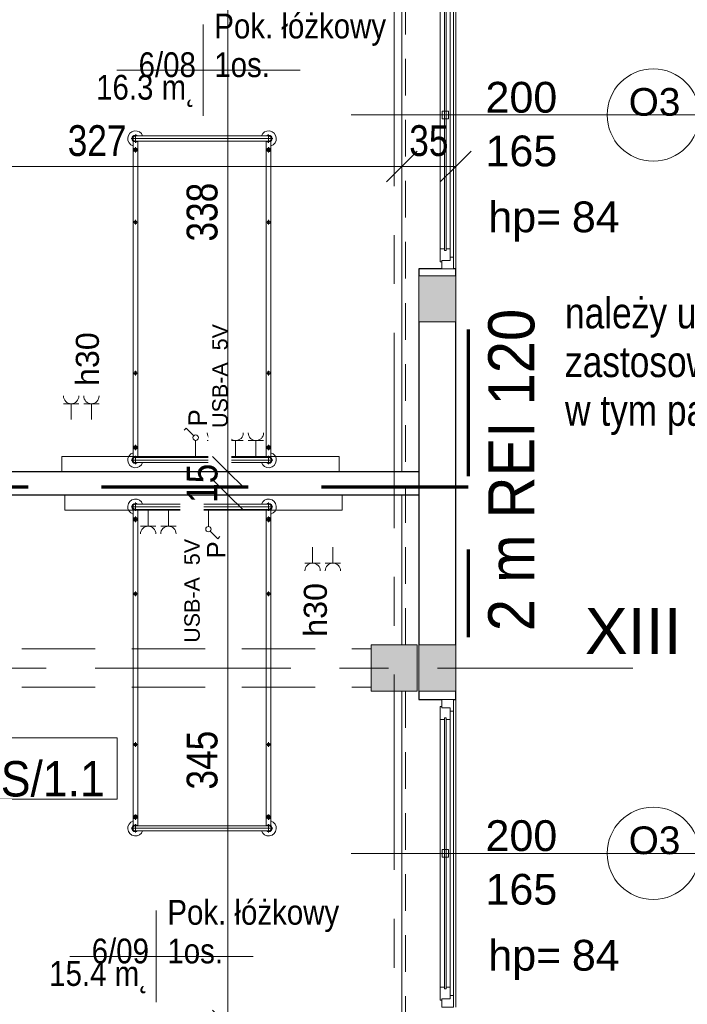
# Model space of a CAD drawing. Header units: centimetres. Extents: x -1631 to 1829, y -257 to 3158.
# Tile 80 of 129: x 944 to 1378, y 670 to 1310. Entities that reach past the tile are written whole.
import ezdxf

# ---------------------------------------------------------------- set-up
doc = ezdxf.new("R2010")
doc.units = ezdxf.units.CM
for name, pattern in [('Długa kreska', [142.875, 95.25, -47.625]), ('Oś', [222.25, 127, -31.75, 31.75, -31.75]), ('Ponad', [39.688, 23.813, -15.875]), ('Ukryte', [71.438, 47.625, -23.813])]:
    doc.linetypes.add(name, pattern=pattern)
for name, color, linetype, lineweight in [('A-ANNO-DIMS', 211, 'Continuous', 13), ('A-ANNO-DIMS-100', 211, 'Continuous', 13), ('A-ANNO-NOTE', 131, 'Continuous', 9), ('A-AREA-IDEN', 2, 'Continuous', 13), ('A-DETL', 90, 'Continuous', 9), ('A-DETL-HDLN', 90, 'Ukryte', 9), ('A-FLOR-OVHD', 1, 'Ponad', 9), ('A-GLAZ', 151, 'Continuous', 13), ('A-GLAZ-IDEN', 152, 'Continuous', 13), ('A-WALL', 113, 'Continuous', 13), ('A-WALL-IDEN', 211, 'Continuous', 13), ('G-ANNO-TEXT', 231, 'Continuous', 13), ('I-FURN', 30, 'Continuous', 9), ('Q-SPCQ', 91, 'Continuous', 9), ('S-COLS', 52, 'Continuous', 13), ('S-GRID', 1, 'Continuous', 13), ('S-GRID-IDEN', 1, 'Continuous', 13)]:
    doc.layers.add(name, color=color, linetype=linetype, lineweight=lineweight)
doc.layers.add('A-WALL-PATT', color=111, linetype='Continuous', lineweight=13, plot=False)
doc.styles.add('Arial Narrow_3', font='ARIALN.TTF', dxfattribs={"height": 20})
doc.styles.add('Arial Narrow_5', font='ARIALN.TTF', dxfattribs={"height": 20})
doc.styles.add('Arial_10', font='arial.ttf', dxfattribs={"height": 20})
doc.styles.add('Arial_11', font='arial.ttf', dxfattribs={"width": 0.85, "height": 23})
doc.styles.add('Arial_12', font='arial.ttf', dxfattribs={"width": 0.9, "height": 23})
doc.styles.add('Arial_13', font='arial.ttf', dxfattribs={"height": 0.2})
doc.styles.add('Arial_4', font='arial.ttf', dxfattribs={"height": 10})
doc.styles.add('Arial_5', font='arial.ttf', dxfattribs={"height": 12})
doc.styles.add('Arial_6', font='arial.ttf', dxfattribs={"height": 15})
doc.styles.add('Arial_7', font='arial.ttf', dxfattribs={"height": 30})
doc.styles.add('Arial_8', font='arial.ttf', dxfattribs={"height": 18})
doc.styles.add('Arial_9', font='arial.ttf', dxfattribs={"width": 0.9, "height": 30})
doc.dimstyles.new('Diagonal_1_100__0__wewnętrzne', dxfattribs={"dimscale": 30.48, "dimtxt": 20.468619, "dimasz": 0.656168, "dimexe": 0.164042, "dimexo": 0.0625, "dimgap": 0.032808, "dimtad": 1, "dimdec": 0, "dimdsep": 46, "dimtxsty": 'Arial Narrow_5', "dimblk1": 'OBLIQUE', "dimblk2": 'OBLIQUE', "dimsah": 1, "dimcen": 0.09, "dimazin": 0, "dimtfac": 1, "dimtdec": 4, "dimtix": 1, "dimtmove": 0, "dimatfit": 3, "dimfxl": 0.164042, "dimfxlon": 1, "dimtvp": 1, "dimtolj": 1, "dimtzin": 0, "dimarcsym": 2})
doc.dimstyles.new('Diagonal_1_100__0__wewnętrzne_2', dxfattribs={"dimscale": 30.48, "dimtxt": 20.468619, "dimasz": 0.656168, "dimexe": 0.164042, "dimexo": 0.0625, "dimgap": 0.032808, "dimtad": 1, "dimdec": 0, "dimdsep": 46, "dimtxsty": 'Arial Narrow_5', "dimblk1": 'OBLIQUE', "dimblk2": 'OBLIQUE', "dimsah": 1, "dimcen": 0.09, "dimazin": 0, "dimtfac": 1, "dimtdec": 4, "dimtix": 1, "dimtmove": 2, "dimatfit": 3, "dimfxl": 0.164042, "dimfxlon": 1, "dimtvp": 1, "dimtolj": 1, "dimtzin": 0, "dimarcsym": 2})

# ---------------------------------------------------------------- blocks, each defined once
blk = doc.blocks.new('M_Concrete-Square-Column - 300 x 300mm-1795931-6_piętro IV __13_80 m_ - stan projektowany')
at = {"layer": 'S-COLS', "lineweight": 9}
blk.add_hatch(color=254, dxfattribs=at).paths.add_polyline_path([(15, -15), (15, 15), (-15, 15), (-15, -15)], flags=0)
for p, q in [((15, 15), (-15, 15)), ((-15, 15), (-15, -15)), ((15, -15), (15, 15)), ((-15, -15), (15, -15))]:
    blk.add_line(p, q, dxfattribs=at)
blk = doc.blocks.new('łóżko 195x90 typ FAMED _102039_ - łóżko 195x90 typ FAMED _102039_-832813-6_piętro IV __13_80 m_ - stan projektowany')
at = {"layer": 'I-FURN'}
for p, q in [((-45.98, 104.75), (45.97, 104.75)), ((-44.75, 103.1), (-44.75, -102.61)), ((-43.25, 102.02), (-43.25, 107.47)), ((-43.25, 106.45), (43.25, 106.45)), ((-43.25, 103.05), (43.25, 103.05)), ((-41.75, -102.55), (-41.75, 103.1)), ((41.75, -102.61), (41.75, 103.05)), ((43.25, 102.02), (43.25, 107.47)), ((44.75, 103.1), (44.75, -102.61)), ((-45, 96.6), (-41.5, 96.6)), ((-43.25, 94.85), (-43.25, 98.35)), ((45, 96.6), (41.5, 96.6)), ((43.25, 94.85), (43.25, 98.35)), ((-44.75, 48.19), (-41.75, 48.19)), ((-43.25, 49.69), (-43.25, 46.69)), ((44.75, 48.19), (41.75, 48.19)), ((43.25, 49.69), (43.25, 46.69)), ((-44.75, -49.81), (-41.75, -49.81)), ((-43.25, -48.31), (-43.25, -51.31)), ((44.75, -49.81), (41.75, -49.81)), ((43.25, -48.31), (43.25, -51.31)), ((-43.25, -95.18), (-43.25, -98.68)), ((43.25, -95.18), (43.25, -98.68)), ((-45, -96.93), (-41.5, -96.93)), ((-43.25, -101.53), (-43.25, -106.98)), ((45, -96.93), (41.5, -96.93)), ((43.25, -101.53), (43.25, -106.98)), ((45.97, -104.25), (-45.98, -104.25)), ((-43.25, -102.55), (43.25, -102.55)), ((-43.25, -105.95), (43.25, -105.95))]:
    blk.add_line(p, q, dxfattribs=at)
for centre, radius in [((-43.25, 96.6), 1.25), ((-43.25, 96.6), 0.8), ((43.25, 96.6), 1.25), ((43.25, 96.6), 0.8), ((-43.25, 48.19), 1), ((43.25, 48.19), 1), ((-43.25, -49.81), 1), ((43.25, -49.81), 1), ((-43.25, -96.93), 1.25), ((43.25, -96.93), 1.25), ((-43.25, -96.93), 0.8), ((43.25, -96.93), 0.8)]:
    blk.add_circle(centre, radius, dxfattribs=at)
for centre, radius, start, end in [((-43.25, 104.75), 5, 19.87687, 252.5424), ((43.25, 104.75), 5, 287.4576, 160.12313), ((-43.25, 104.75), 2.23, 49.8221, 312.38874), ((-43.25, 104.75), 1.93, 62.02067, 297.97933), ((-43.25, 104.75), 1.7, 90, 270), ((43.25, 104.75), 2.23, 229.8221, 130.1779), ((43.25, 104.75), 1.93, 242.02067, 117.97933), ((43.25, 104.75), 1.7, 270, 90), ((-43.25, -104.25), 5, 107.4576, 340.12313), ((-43.25, -104.25), 2.23, 49.8221, 310.1779), ((-43.25, -104.25), 1.93, 62.02067, 297.97933), ((43.25, -104.25), 5, 199.87687, 72.5424), ((43.25, -104.25), 2.23, 229.8221, 130.1779), ((43.25, -104.25), 1.93, 242.02067, 117.97933), ((-43.25, -104.25), 1.7, 90, 270), ((43.25, -104.25), 1.7, 270, 90)]:
    blk.add_arc(centre, radius, start, end, dxfattribs=at)
blk = doc.blocks.new('łóżko 195x90 typ FAMED _102039_ - łóżko 195x90 typ FAMED _102039_-1233017-6_piętro IV __13_80 m_ - stan projektowany')
at = {"layer": 'I-FURN'}
for p, q in [((45.97, 104.25), (-45.98, 104.25)), ((-44.75, -103.1), (-44.75, 102.61)), ((-43.25, 101.53), (-43.25, 106.98)), ((-43.25, 105.95), (43.25, 105.95)), ((-43.25, 102.55), (43.25, 102.55)), ((-41.75, 102.55), (-41.75, -103.1)), ((41.75, 102.61), (41.75, -103.05)), ((43.25, 101.53), (43.25, 106.98)), ((44.75, -103.1), (44.75, 102.61)), ((-45, 96.93), (-41.5, 96.93)), ((-43.25, 95.18), (-43.25, 98.68)), ((45, 96.93), (41.5, 96.93)), ((43.25, 95.18), (43.25, 98.68)), ((-43.25, 48.31), (-43.25, 51.31)), ((43.25, 48.31), (43.25, 51.31)), ((-44.75, 49.81), (-41.75, 49.81)), ((44.75, 49.81), (41.75, 49.81)), ((-44.75, -48.19), (-41.75, -48.19)), ((-43.25, -49.69), (-43.25, -46.69)), ((44.75, -48.19), (41.75, -48.19)), ((43.25, -49.69), (43.25, -46.69)), ((-43.25, -94.85), (-43.25, -98.35)), ((43.25, -94.85), (43.25, -98.35)), ((-45, -96.6), (-41.5, -96.6)), ((-43.25, -102.02), (-43.25, -107.47)), ((45, -96.6), (41.5, -96.6)), ((43.25, -102.02), (43.25, -107.47)), ((-45.98, -104.75), (45.97, -104.75)), ((-43.25, -103.05), (43.25, -103.05)), ((-43.25, -106.45), (43.25, -106.45))]:
    blk.add_line(p, q, dxfattribs=at)
for centre, radius in [((-43.25, 96.93), 1.25), ((-43.25, 96.93), 0.8), ((43.25, 96.93), 1.25), ((43.25, 96.93), 0.8), ((-43.25, 49.81), 1), ((43.25, 49.81), 1), ((-43.25, -48.19), 1), ((43.25, -48.19), 1), ((-43.25, -96.6), 1.25), ((-43.25, -96.6), 0.8), ((43.25, -96.6), 1.25), ((43.25, -96.6), 0.8)]:
    blk.add_circle(centre, radius, dxfattribs=at)
for centre, radius, start, end in [((-43.25, 104.25), 5, 19.87687, 252.5424), ((43.25, 104.25), 5, 287.4576, 160.12313), ((-43.25, 104.25), 2.23, 49.8221, 310.1779), ((-43.25, 104.25), 1.93, 62.02067, 297.97933), ((-43.25, 104.25), 1.7, 90, 270), ((43.25, 104.25), 2.23, 229.8221, 130.1779), ((43.25, 104.25), 1.93, 242.02067, 117.97933), ((43.25, 104.25), 1.7, 270, 90), ((-43.25, -104.75), 5, 107.4576, 340.12313), ((43.25, -104.75), 5, 199.87687, 72.5424), ((-43.25, -104.75), 2.23, 47.61126, 310.1779), ((-43.25, -104.75), 1.93, 62.02067, 297.97933), ((-43.25, -104.75), 1.7, 90, 270), ((43.25, -104.75), 2.23, 229.8221, 130.1779), ((43.25, -104.75), 1.93, 242.02067, 117.97933), ((43.25, -104.75), 1.7, 270, 90)]:
    blk.add_arc(centre, radius, start, end, dxfattribs=at)
blk = doc.blocks.new('Panel Gazowo Oswietleniowy 1 - Type 1-2428027-6_piętro IV __13_80 m_ - stan projektowany')
at = {"layer": 'Q-SPCQ'}
for p, q in [((-76.5, 51.83), (-66.5, 51.83)), ((-71.5, 51.83), (-71.5, 41.5)), ((-63.33, 51.83), (-53.33, 51.83)), ((-58.33, 51.83), (-58.33, 41.5)), ((3.18, 35.93), (1.87, 34.62)), ((8.12, 30.98), (3.18, 35.93)), ((9.36, 17.5), (9.36, 28)), ((16.87, 27.83), (26.87, 27.83)), ((21.87, 27.83), (21.87, 17.5)), ((30.33, 27.83), (40.33, 27.83)), ((35.33, 27.83), (35.33, 17.5)), ((43.5, 27.83), (53.5, 27.83)), ((48.5, 27.83), (48.5, 17.5)), ((-77.5, 7.5), (-77.5, 17.5)), ((-77.5, 17.5), (102.5, 17.5)), ((102.5, 17.5), (102.5, 7.5))]:
    blk.add_line(p, q, dxfattribs=at)
blk.add_circle((9.36, 29.75), 1.75, dxfattribs=at)
for centre, end in [((-71.5, 56.83), 0), ((-58.33, 56.83), 0), ((21.87, 32.83), 360), ((35.33, 32.83), 360), ((48.5, 32.83), 360)]:
    blk.add_arc(centre, 5, 180, end, dxfattribs=at)
blk = doc.blocks.new('Okno - automatyczna etykieta - 200x165 _projektowane_-2617392-6_piętro IV __13_80 m_ - stan projektowany')
at = {"layer": 'A-GLAZ'}
for p, q in [((-92.5, 10.5), (-100, 10.5)), ((-100, 10.5), (-100, 3)), ((-100, 10.5), (100, 10.5)), ((-87, 8.5), (-94.5, 8.5)), ((-94.5, 8.5), (-94.5, 3)), ((-94.5, 3), (-94.5, 8.5)), ((-94.5, 8.5), (-92.5, 8.5)), ((-92.5, 8.5), (-92.5, 10.5)), ((92.5, 10.5), (-92.5, 10.5)), ((-87, 5.75), (-87, 8.5)), ((87, 8.5), (-87, 8.5)), ((2.5, 7.25), (-2.5, 7.25)), ((-2.5, 7.25), (-2.5, 3.25)), ((2.5, 3.25), (2.5, 7.25)), ((94.5, 8.5), (87, 8.5)), ((87, 8.5), (87, 5.75)), ((100, 10.5), (92.5, 10.5)), ((92.5, 10.5), (92.5, 8.5)), ((92.5, 8.5), (94.5, 8.5)), ((94.5, 3), (94.5, 8.5)), ((94.5, 8.5), (94.5, 3)), ((100, 3), (100, 10.5)), ((-100, 3), (-94.5, 3)), ((-94.5, 3), (-95.5, 3)), ((-95.5, 3), (-95.5, 2)), ((-95.5, 2), (-87, 2)), ((88, 5.75), (-88, 5.75)), ((-88, 5.75), (-88, 4.75)), ((-88, 4.75), (-88, 5.75)), ((-88, 5.75), (-87, 5.75)), ((-88, 4.75), (88, 4.75)), ((-87, 4.75), (-88, 4.75)), ((-87, 2), (-87, 4.75)), ((87, 2), (-87, 2)), ((-2.5, 3.25), (2.5, 3.25)), ((87, 5.75), (88, 5.75)), ((87, 4.75), (87, 2)), ((88, 4.75), (87, 4.75)), ((87, 2), (95.5, 2)), ((88, 4.75), (88, 5.75)), ((88, 5.75), (88, 4.75)), ((95.5, 3), (94.5, 3)), ((94.5, 3), (100, 3)), ((95.5, 2), (95.5, 3))]:
    blk.add_line(p, q, dxfattribs=at)
blk = doc.blocks.new('DIMBLOCK104-6_piętro IV __13_80 m_ - stan projektowany')
at = {"layer": 'A-ANNO-DIMS-100', "transparency": 16777216}
for p, q in [((1192.38, 1214.34), (1202.38, 1224.34)), ((1227.38, 1214.34), (1237.38, 1224.34)), ((1192.38, 1209.34), (1192.38, 1219.34)), ((1227.38, 1209.34), (1227.38, 1219.34)), ((1192.38, 1214.34), (1182.38, 1204.34)), ((1227.38, 1214.34), (1192.38, 1214.34)), ((1192.38, 1214.34), (1192.38, 1209.34)), ((1227.38, 1214.34), (1217.38, 1204.34)), ((1227.38, 1214.34), (1227.38, 1209.34))]:
    blk.add_line(p, q, dxfattribs=at)
at = {"layer": 'A-ANNO-DIMS-100', "color": 0, "transparency": 16777216, "insert": (1197.21, 1241.19), "char_height": 20, "width": 30.4105, "attachment_point": 1, "line_spacing_factor": 0.974696, "style": 'Arial Narrow_5'}
blk.add_mtext('35', dxfattribs=at)
blk = doc.blocks.new('_Oblique')
at = {"color": 0, "linetype": 'ByBlock', "lineweight": -2}
blk.add_line((-0.5, -0.5), (0.5, 0.5), dxfattribs=at)
blk = doc.blocks.new('DIMBLOCK105-6_piętro IV __13_80 m_ - stan projektowany')
at = {"layer": 'A-ANNO-DIMS-100', "transparency": 16777216}
for p, q in [((865.38, 1214.34), (875.38, 1224.34)), ((1192.38, 1214.34), (1202.38, 1224.34)), ((865.38, 1209.34), (865.38, 1219.34)), ((1192.38, 1209.34), (1192.38, 1219.34)), ((865.38, 1214.34), (855.38, 1204.34)), ((1192.38, 1214.34), (865.38, 1214.34)), ((865.38, 1214.34), (865.38, 1209.34)), ((1192.38, 1214.34), (1182.38, 1204.34)), ((1192.38, 1214.34), (1192.38, 1209.34))]:
    blk.add_line(p, q, dxfattribs=at)
at = {"layer": 'A-ANNO-DIMS-100', "color": 0, "transparency": 16777216, "insert": (975.42, 1241.19), "char_height": 20, "width": 45.6158, "attachment_point": 1, "line_spacing_factor": 0.974696, "style": 'Arial Narrow_5'}
blk.add_mtext('327', dxfattribs=at)
blk = doc.blocks.new('DIMBLOCK122-6_piętro IV __13_80 m_ - stan projektowany')
at = {"layer": 'A-ANNO-DIMS-100', "transparency": 16777216}
for p, q in [((1079.48, 1000.83), (1069.48, 1010.83)), ((1074.48, 1000.83), (1084.48, 1000.83)), ((1079.48, 1000.83), (1074.48, 1000.83)), ((1079.48, 655.83), (1079.48, 1000.83)), ((1079.48, 1000.83), (1089.48, 990.83)), ((1079.48, 655.83), (1069.48, 665.83)), ((1074.48, 655.83), (1084.48, 655.83)), ((1079.48, 655.83), (1074.48, 655.83)), ((1079.48, 655.83), (1089.48, 645.83))]:
    blk.add_line(p, q, dxfattribs=at)
at = {"layer": 'A-ANNO-DIMS-100', "color": 0, "transparency": 16777216, "insert": (1052.64, 809.32), "char_height": 20, "width": 45.6158, "attachment_point": 1, "rotation": 90, "line_spacing_factor": 0.974696, "style": 'Arial Narrow_5'}
blk.add_mtext('345', dxfattribs=at)
blk = doc.blocks.new('DIMBLOCK123-6_piętro IV __13_80 m_ - stan projektowany')
at = {"layer": 'A-ANNO-DIMS-100', "transparency": 16777216}
for p, q in [((1079.48, 1015.83), (1069.48, 1025.83)), ((1074.48, 1015.83), (1084.48, 1015.83)), ((1079.48, 1015.83), (1074.48, 1015.83)), ((1079.48, 1000.83), (1079.48, 1015.83)), ((1079.48, 1015.83), (1089.48, 1005.83)), ((1079.48, 1000.83), (1069.48, 1010.83)), ((1074.48, 1000.83), (1084.48, 1000.83)), ((1079.48, 1000.83), (1074.48, 1000.83)), ((1079.48, 1000.83), (1089.48, 990.83))]:
    blk.add_line(p, q, dxfattribs=at)
at = {"layer": 'A-ANNO-DIMS-100', "color": 0, "transparency": 16777216, "insert": (1052.64, 995.65), "char_height": 20, "width": 30.4105, "attachment_point": 1, "rotation": 90, "line_spacing_factor": 0.974696, "style": 'Arial Narrow_5'}
blk.add_mtext('15', dxfattribs=at)
blk = doc.blocks.new('DIMBLOCK124-6_piętro IV __13_80 m_ - stan projektowany')
at = {"layer": 'A-ANNO-DIMS-100', "transparency": 16777216}
for p, q in [((1079.48, 1353.33), (1069.48, 1363.33)), ((1074.48, 1353.33), (1084.48, 1353.33)), ((1079.48, 1353.33), (1074.48, 1353.33)), ((1079.48, 1015.83), (1079.48, 1353.33)), ((1079.48, 1353.33), (1089.48, 1343.33)), ((1079.48, 1015.83), (1069.48, 1025.83)), ((1074.48, 1015.83), (1084.48, 1015.83)), ((1079.48, 1015.83), (1074.48, 1015.83)), ((1079.48, 1015.83), (1089.48, 1005.83))]:
    blk.add_line(p, q, dxfattribs=at)
at = {"layer": 'A-ANNO-DIMS-100', "color": 0, "transparency": 16777216, "insert": (1052.64, 1165.57), "char_height": 20, "width": 45.6158, "attachment_point": 1, "rotation": 90, "line_spacing_factor": 0.974696, "style": 'Arial Narrow_5'}
blk.add_mtext('338', dxfattribs=at)
blk = doc.blocks.new('METKA_POMIESZCZENIA2 - Rozbudowana - bez ramki-2396678-6_piętro IV __13_80 m_ - stan projektowany')
at = {"layer": 'A-AREA-IDEN'}
for p, q in [((0, 0.425), (0, 0)), ((0.0976, 0), (-0.8, 0)), ((-0.8, 0), (0.9, 0)), ((0, 0), (0, -0.425))]:
    blk.add_line(p, q, dxfattribs=at)
blk = doc.blocks.new('ET sciana_AT7 - 10mm-2270614-6_piętro IV __13_80 m_ - stan projektowany')
at = {"layer": 'A-WALL-IDEN'}
for p, q in [((-0.4, 0.196875), (0.4, 0.196875)), ((-0.4, -0.203125), (-0.4, 0.196875)), ((0.4, 0.196875), (0.4, -0.203125)), ((-0.4, -0.203125), (0.4, -0.203125))]:
    blk.add_line(p, q, dxfattribs=at)
blk = doc.blocks.new('Okno_PG_typ 100 - metka _wys_parapetu-2491532-6_piętro IV __13_80 m_ - stan projektowany')
at = {"layer": 'A-GLAZ-IDEN'}
blk.add_line((0, -1.8946), (0, 0.3677), dxfattribs=at)
blk.add_circle((0, 0.0677), 0.3, dxfattribs=at)
at = {"layer": 'A-GLAZ-IDEN', "insert": (0.5622, -1.0037), "char_height": 0.2, "width": 0.4949, "attachment_point": 1, "rotation": 90, "line_spacing_factor": 0.936439, "style": 'Arial_13'}
blk.add_mtext('\\pxt6.35,12.7,19.05,25.4,31.75,38.1,44.45,50.8,57.15,63.5,69.85,76.2,82.55,88.9,95.25,101.6,107.95,114.3,120.65,127,133.35,139.7,146.05,152.4,158.75,165.1,171.45,177.8,184.15,190.5,196.85,203.2;{hp=}', dxfattribs=at)

msp = doc.modelspace()

# ---------------------------------------------------------------- hatches: boundary and pattern name
at = {"layer": 'A-WALL-PATT'}
h = msp.add_hatch(color=9, dxfattribs=at)
h.paths.add_polyline_path([(1203.38, 393.33), (1227.38, 393.33), (1227.38, 423.33), (1203.38, 423.33), (1203.38, 419.08)], flags=0)
h.paths.add_polyline_path([(1203.38, 633.33), (1227.38, 633.33), (1227.38, 663.33), (1203.38, 663.33)], flags=0)
h.paths.add_polyline_path([(1227.38, 873.33), (1227.38, 903.33), (1203.38, 903.33), (1203.38, 873.33)], flags=0)
h.paths.add_polyline_path([(1203.38, 1113.33), (1227.38, 1113.33), (1227.38, 1143.33), (1203.38, 1143.33)], flags=0)
h.paths.add_polyline_path([(1227.38, 1353.33), (1227.38, 1383.33), (1203.38, 1383.33), (1203.38, 1353.33)], flags=0)
h.paths.add_polyline_path([(1227.38, 1593.33), (1227.38, 1623.33), (1203.38, 1623.33), (1203.38, 1593.33)], flags=0)
h.paths.add_polyline_path([(1227.38, 1833.33), (1227.38, 1863.33), (1203.38, 1863.33), (1203.38, 1833.33)], flags=0)
h.paths.add_polyline_path([(1227.38, 2073.33), (1227.38, 2103.33), (1203.38, 2103.33), (1203.38, 2073.33)], flags=0)
h.paths.add_polyline_path([(1203.38, 2313.33), (1227.38, 2313.33), (1227.38, 2343.33), (1203.38, 2343.33)], flags=0)
h.paths.add_polyline_path([(1227.38, 2553.33), (1227.38, 2583.33), (1203.38, 2583.33), (1203.38, 2553.33)], flags=0)
h.paths.add_polyline_path([(1227.38, 2793.33), (1227.38, 2824.33), (1203.38, 2824.33), (1203.38, 2793.33)], flags=0)

# ---------------------------------------------------------------- linework, layer by layer
at = {"layer": 'A-DETL', "linetype": 'Długa kreska', "lineweight": 70}
for p, q in [((1235.38, 1108.33), (1235.38, 908.33)), ((1235.38, 1005.83), (294.38, 1005.83))]:
    msp.add_line(p, q, dxfattribs=at)
at = {"layer": 'A-DETL-HDLN'}
msp.add_line((-1197.62, 875.83), (1172.38, 875.83), dxfattribs=at)
at = {"layer": 'A-FLOR-OVHD'}
for p, q in [((1194.88, 903.33), (1194.88, 1353.33)), ((1194.88, 873.33), (1194.88, 423.33))]:
    msp.add_line(p, q, dxfattribs=at)
at = {"layer": 'A-WALL', "lineweight": 9}
for p, q in [((1192.38, 1015.83), (1192.38, 1353.33)), ((1227.38, 1347.83), (1227.38, 1147.83)), ((1203.38, 1143.33), (1203.38, 1113.33)), ((1227.38, 1113.33), (1227.38, 1143.33)), ((1192.38, 903.33), (1192.38, 1000.83)), ((1203.38, 903.33), (1203.38, 873.33)), ((1227.38, 873.33), (1227.38, 903.33)), ((1192.38, 655.83), (1192.38, 873.33)), ((1227.38, 867.83), (1227.38, 667.83))]:
    msp.add_line(p, q, dxfattribs=at)
at = {"layer": 'A-WALL', "color": 7, "lineweight": 25}
for p, q in [((1218.38, 1147.83), (1203.38, 1147.83)), ((1203.38, 1147.83), (1203.38, 1143.33)), ((1227.38, 1147.83), (1225.88, 1147.83)), ((1227.38, 1143.33), (1227.38, 1147.83)), ((1203.38, 1113.33), (1203.38, 903.33)), ((1227.38, 903.33), (1227.38, 1113.33)), ((1203.38, 1015.83), (865.38, 1015.83)), ((865.38, 1000.83), (1203.38, 1000.83)), ((1203.38, 873.33), (1203.38, 867.83)), ((1227.38, 867.83), (1227.38, 873.33)), ((1203.38, 867.83), (1218.38, 867.83)), ((1225.88, 867.83), (1227.38, 867.83))]:
    msp.add_line(p, q, dxfattribs=at)
at = {"layer": 'A-WALL'}
for p, q in [((1227.38, 1143.33), (1203.38, 1143.33)), ((1203.38, 1113.33), (1227.38, 1113.33)), ((1227.38, 903.33), (1203.38, 903.33)), ((1203.38, 873.33), (1227.38, 873.33))]:
    msp.add_line(p, q, dxfattribs=at)
at = {"layer": 'S-GRID', "linetype": 'Oś'}
msp.add_line((1187.38, 2884.27), (1187.38, 27.13), dxfattribs=at)

# ---------------------------------------------------------------- block references
at = {"layer": 'A-AREA-IDEN', "xscale": 69.99999999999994, "yscale": 69.99999999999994, "zscale": 69.99999999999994}
for p in [(1063.31, 1276.99), (1032.85, 700.85)]:
    msp.add_blockref('METKA_POMIESZCZENIA2 - Rozbudowana - bez ramki-2396678-6_piętro IV __13_80 m_ - stan projektowany', p, dxfattribs=at)
at = {"layer": 'A-GLAZ', "rotation": 269.9999999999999}
for p in [(1215.38, 1247.83), (1215.38, 767.83)]:
    msp.add_blockref('Okno - automatyczna etykieta - 200x165 _projektowane_-2617392-6_piętro IV __13_80 m_ - stan projektowany', p, dxfattribs=at)
at = {"layer": 'A-GLAZ-IDEN', "xscale": 99.99999999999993, "yscale": 99.99999999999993, "zscale": 99.99999999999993, "rotation": 270.0000000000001}
for p in [(1348.94, 1247.83), (1348.94, 767.83)]:
    msp.add_blockref('Okno_PG_typ 100 - metka _wys_parapetu-2491532-6_piętro IV __13_80 m_ - stan projektowany', p, dxfattribs=at)
at = {"layer": 'A-WALL-IDEN', "xscale": 99.99999999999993, "yscale": 99.99999999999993, "zscale": 99.99999999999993}
msp.add_blockref('ET sciana_AT7 - 10mm-2270614-6_piętro IV __13_80 m_ - stan projektowany', (967.51, 823.31), dxfattribs=at)
at = {"layer": 'I-FURN', "rotation": 180}
for name, p in [('łóżko 195x90 typ FAMED _102039_ - łóżko 195x90 typ FAMED _102039_-832813-6_piętro IV __13_80 m_ - stan projektowany', (1062.63, 1128.27)), ('łóżko 195x90 typ FAMED _102039_ - łóżko 195x90 typ FAMED _102039_-1233017-6_piętro IV __13_80 m_ - stan projektowany', (1062.63, 888.38))]:
    msp.add_blockref(name, p, dxfattribs=at)
at = {"layer": 'Q-SPCQ'}
msp.add_blockref('Panel Gazowo Oswietleniowy 1 - Type 1-2428027-6_piętro IV __13_80 m_ - stan projektowany', (1049.13, 1008.33), dxfattribs=at)
at = {"layer": 'Q-SPCQ', "rotation": 180}
msp.add_blockref('Panel Gazowo Oswietleniowy 1 - Type 1-2428027-6_piętro IV __13_80 m_ - stan projektowany', (1076.13, 1008.33), dxfattribs=at)
at = {"layer": 'S-COLS', "lineweight": 9}
msp.add_blockref('M_Concrete-Square-Column - 300 x 300mm-1795931-6_piętro IV __13_80 m_ - stan projektowany', (1187.38, 888.33), dxfattribs=at)

# ---------------------------------------------------------------- texts
at = {"layer": 'A-AREA-IDEN', "char_height": 16.1, "line_spacing_factor": 0.936439, "style": 'Arial_11'}
for s, insert, width, attachment_point in [('\\pt84.99995,169.9999,255.00008,340.00003,424.99998,509.99993,595.00011,680.00006,765.00001,849.99996,934.99991,1020.00009,1105.00004,1189.99999,1274.99994,1359.99989,1445.00007,1530.00002,1614.99997,1699.99992,1785.0001,1870.00005,1955,2039.99995,2124.9999,2210.00008,2295.00003,2379.99998,2464.99993,2550.00011,2635.00006,2720.00001;Pok. łóżkowy\\P1os.', (1070.61, 1272.25), 109.837, 7), ('\\pxqr,t3.69565,7.3913,11.08696,14.78261,18.47826,22.17391,25.86957,29.56522,33.26087,36.95652,40.65217,44.34783,48.04348,51.73913,55.43478,59.13043,62.82609,66.52174,70.21739,73.91304,77.6087,81.30435,85,88.69565,92.3913,96.08696,99.78261,103.47826,107.17391,110.86957,114.56522,118.26087;{6/08}', (1058.65, 1272.25), 37.009, 9), ('\\pt84.99995,169.9999,255.00008,340.00003,424.99998,509.99993,595.00011,680.00006,765.00001,849.99996,934.99991,1020.00009,1105.00004,1189.99999,1274.99994,1359.99989,1445.00007,1530.00002,1614.99997,1699.99992,1785.0001,1870.00005,1955,2039.99995,2124.9999,2210.00008,2295.00003,2379.99998,2464.99993,2550.00011,2635.00006,2720.00001;16.3 m˛', (1058.65, 1273.92), 64.141, 3), ('\\pt84.99995,169.9999,255.00008,340.00003,424.99998,509.99993,595.00011,680.00006,765.00001,849.99996,934.99991,1020.00009,1105.00004,1189.99999,1274.99994,1359.99989,1445.00007,1530.00002,1614.99997,1699.99992,1785.0001,1870.00005,1955,2039.99995,2124.9999,2210.00008,2295.00003,2379.99998,2464.99993,2550.00011,2635.00006,2720.00001;Pok. łóżkowy\\P1os.', (1040.15, 696.1), 109.837, 7), ('\\pxqr,t3.69565,7.3913,11.08696,14.78261,18.47826,22.17391,25.86957,29.56522,33.26087,36.95652,40.65217,44.34783,48.04348,51.73913,55.43478,59.13043,62.82609,66.52174,70.21739,73.91304,77.6087,81.30435,85,88.69565,92.3913,96.08696,99.78261,103.47826,107.17391,110.86957,114.56522,118.26087;{6/09}', (1028.19, 696.1), 37.009, 9), ('\\pt84.99995,169.9999,255.00008,340.00003,424.99998,509.99993,595.00011,680.00006,765.00001,849.99996,934.99991,1020.00009,1105.00004,1189.99999,1274.99994,1359.99989,1445.00007,1530.00002,1614.99997,1699.99992,1785.0001,1870.00005,1955,2039.99995,2124.9999,2210.00008,2295.00003,2379.99998,2464.99993,2550.00011,2635.00006,2720.00001;15.4 m˛', (1028.19, 697.77), 64.141, 3)]:
    msp.add_mtext(s, dxfattribs=dict(at, insert=insert, width=width, attachment_point=attachment_point))
at = {"layer": 'A-GLAZ-IDEN', "line_spacing_factor": 0.936439}
for s, insert, char_height, width, attachment_point, style in [('\\pxqc,t6.35,12.7,19.05,25.4,31.75,38.1,44.45,50.8,57.15,63.5,69.85,76.2,82.55,88.9,95.25,101.6,107.95,114.3,120.65,127,133.35,139.7,146.05,152.4,158.75,165.1,171.45,177.8,184.15,190.5,196.85,203.2;{200}', (1270.05, 1259.22), 20, 48.3, 5, 'Arial_10'), ('\\pxqc,t7.05556,14.11111,21.16667,28.22222,35.27778,42.33333,49.38889,56.44444,63.5,70.55556,77.61111,84.66667,91.72222,98.77778,105.83333,112.88889,119.94444,127,134.05556,141.11111,148.16667,155.22222,162.27778,169.33333,176.38889,183.44444,190.5,197.55556,204.61111,211.66667,218.72222,225.77778;{O3}', (1356.52, 1256.21), 18, 33.7, 5, 'Arial_8'), ('\\pxqc,t6.35,12.7,19.05,25.4,31.75,38.1,44.45,50.8,57.15,63.5,69.85,76.2,82.55,88.9,95.25,101.6,107.95,114.3,120.65,127,133.35,139.7,146.05,152.4,158.75,165.1,171.45,177.8,184.15,190.5,196.85,203.2;{165}', (1270.05, 1224.34), 20, 48.3, 5, 'Arial_10'), ('\\pxt6.35,12.7,19.05,25.4,31.75,38.1,44.45,50.8,57.15,63.5,69.85,76.2,82.55,88.9,95.25,101.6,107.95,114.3,120.65,127,133.35,139.7,146.05,152.4,158.75,165.1,171.45,177.8,184.15,190.5,196.85,203.2;{84}', (1302.84, 1191.6), 20, 32.4, 1, 'Arial_10'), ('\\pxqc,t6.35,12.7,19.05,25.4,31.75,38.1,44.45,50.8,57.15,63.5,69.85,76.2,82.55,88.9,95.25,101.6,107.95,114.3,120.65,127,133.35,139.7,146.05,152.4,158.75,165.1,171.45,177.8,184.15,190.5,196.85,203.2;{200}', (1270.05, 779.22), 20, 48.3, 5, 'Arial_10'), ('\\pxqc,t7.05556,14.11111,21.16667,28.22222,35.27778,42.33333,49.38889,56.44444,63.5,70.55556,77.61111,84.66667,91.72222,98.77778,105.83333,112.88889,119.94444,127,134.05556,141.11111,148.16667,155.22222,162.27778,169.33333,176.38889,183.44444,190.5,197.55556,204.61111,211.66667,218.72222,225.77778;{O3}', (1356.52, 776.21), 18, 33.7, 5, 'Arial_8'), ('\\pxqc,t6.35,12.7,19.05,25.4,31.75,38.1,44.45,50.8,57.15,63.5,69.85,76.2,82.55,88.9,95.25,101.6,107.95,114.3,120.65,127,133.35,139.7,146.05,152.4,158.75,165.1,171.45,177.8,184.15,190.5,196.85,203.2;{165}', (1270.05, 744.34), 20, 48.3, 5, 'Arial_10'), ('\\pxt6.35,12.7,19.05,25.4,31.75,38.1,44.45,50.8,57.15,63.5,69.85,76.2,82.55,88.9,95.25,101.6,107.95,114.3,120.65,127,133.35,139.7,146.05,152.4,158.75,165.1,171.45,177.8,184.15,190.5,196.85,203.2;{84}', (1302.84, 711.6), 20, 32.4, 1, 'Arial_10')]:
    msp.add_mtext(s, dxfattribs=dict(at, insert=insert, char_height=char_height, width=width, attachment_point=attachment_point, style=style))
at = {"layer": 'A-WALL-IDEN', "insert": (965.7, 816.15), "char_height": 23, "width": 67.32, "attachment_point": 5, "line_spacing_factor": 0.936439, "style": 'Arial_12'}
msp.add_mtext('\\pxqc,t4.96957,9.93913,14.9087,19.87826,24.84783,29.81739,34.78696,39.75652,44.72609,49.69565,54.66522,59.63478,64.60435,69.57391,74.54348,79.51304,84.48261,89.45217,94.42174,99.3913,104.36087,109.33043,114.3,119.26957,124.23913,129.2087,134.17826,139.14783,144.11739,149.08696,154.05652,159.02609;{S/1.1}', dxfattribs=at)
at = {"layer": 'G-ANNO-TEXT', "color": 1, "insert": (1298.4, 1129.1), "char_height": 20, "width": 326.8, "attachment_point": 1, "line_spacing_factor": 0.949189, "style": 'Arial Narrow_3', "bg_fill": 3, "box_fill_scale": 1.25, "bg_fill_color": 256, "bg_fill_true_color": 13158600, "bg_fill_transparency": 0}
msp.add_mtext('\\pt127,254,381,508,635,762,889,1016,1143,1270,1397,1524,1651,1778,1905,2032,2159,2286,2413,2540,2667,2794,2921,3048,3175,3302,3429,3556,3683,3810,3937,4064;należy uwzględnić zastosowanie wełny mineralnej w tym pasie na elewacji', dxfattribs=at)
at = {"layer": 'G-ANNO-TEXT', "color": 1, "insert": (1248.5, 912.23), "char_height": 30, "width": 405.99, "attachment_point": 1, "rotation": 90, "line_spacing_factor": 0.936439, "style": 'Arial_9'}
msp.add_mtext('\\pxt3.81,7.62,11.43,15.24,19.05,22.86,26.67,30.48,34.29,38.1,41.91,45.72,49.53,53.34,57.15,60.96,64.77,68.58,72.39,76.2,80.01,83.82,87.63,91.44,95.25,99.06,102.87,106.68,110.49,114.3,118.11,121.92;{2 m REI 120 ^I}', dxfattribs=at)
at = {"layer": 'S-GRID-IDEN', "insert": (1342.64, 912.39), "char_height": 30, "width": 63.5, "attachment_point": 5, "line_spacing_factor": 0.936439, "style": 'Arial_7'}
msp.add_mtext('\\pxqc,t4.23333,8.46667,12.7,16.93333,21.16667,25.4,29.63333,33.86667,38.1,42.33333,46.56667,50.8,55.03333,59.26667,63.5,67.73333,71.96667,76.2,80.43333,84.66667,88.9,93.13333,97.36667,101.6,105.83333,110.06667,114.3,118.53333,122.76667,127,131.23333,135.46667;{XIII}', dxfattribs=at)

# ---------------------------------------------------------------- dimensions: what is measured, and where the dimension line sits
at = {"layer": 'A-ANNO-DIMS'}
dim = msp.add_linear_dim(base=(865.38, 1214.34), p1=(1192.38, 1209.34), p2=(865.38, 1209.34), dimstyle='Diagonal_1_100__0__wewnętrzne_2', override={"dimpost": '<>', "dimfxl": 327}, dxfattribs=at)
dim.commit()
dim.dimension.update_dxf_attribs({"geometry": 'DIMBLOCK105-6_piętro IV __13_80 m_ - stan projektowany', "text_midpoint": (998.23, 1227.86), "dimtype": 160, "text_rotation": 360})
dim = msp.add_linear_dim(base=(1192.38, 1214.34), p1=(1227.38, 1209.34), p2=(1192.38, 1209.34), dimstyle='Diagonal_1_100__0__wewnętrzne', override={"dimpost": '<>', "dimfxl": 35}, dxfattribs=at)
dim.commit()
dim.dimension.update_dxf_attribs({"geometry": 'DIMBLOCK104-6_piętro IV __13_80 m_ - stan projektowany', "text_midpoint": (1209.88, 1225.56)})

# ---------------------------------------------------------------- next in the draw order: texts
at = {"layer": 'A-ANNO-NOTE', "lineweight": 13, "rotation": 90, "line_spacing_factor": 0.936439, "bg_fill": 3, "box_fill_scale": 1.25, "bg_fill_color": 256, "bg_fill_true_color": 13158600, "bg_fill_transparency": 0}
for s, insert, char_height, width, attachment_point, style in [('\\pxqc,t12.7,25.4,38.1,50.8,63.5,76.2,88.9,101.6,114.3,127,139.7,152.4,165.1,177.8,190.5,203.2,215.9,228.6,241.3,254,266.7,279.4,292.1,304.8,317.5,330.2,342.9,355.6,368.3,381,393.7,406.4;{USB-A  5V}', (1074.32, 1078.16), 10, 113.1, 5, 'Arial_4'), ('\\pxt8.46667,16.93333,25.4,33.86667,42.33333,50.8,59.26667,67.73333,76.2,84.66667,93.13333,101.6,110.06667,118.53333,127,135.46667,143.93333,152.4,160.86667,169.33333,177.8,186.26667,194.73333,203.2,211.66667,220.13333,228.6,237.06667,245.53333,254,262.46667,270.93333;{h30}', (980.67, 1071.64), 15, 36.764, 1, 'Arial_6'), ('\\pxqc,t12.7,25.4,38.1,50.8,63.5,76.2,88.9,101.6,114.3,127,139.7,152.4,165.1,177.8,190.5,203.2,215.9,228.6,241.3,254,266.7,279.4,292.1,304.8,317.5,330.2,342.9,355.6,368.3,381,393.7,406.4;{USB-A  5V}', (1056.22, 938.49), 10, 113.1, 5, 'Arial_4'), ('\\pxt8.46667,16.93333,25.4,33.86667,42.33333,50.8,59.26667,67.73333,76.2,84.66667,93.13333,101.6,110.06667,118.53333,127,135.46667,143.93333,152.4,160.86667,169.33333,177.8,186.26667,194.73333,203.2,211.66667,220.13333,228.6,237.06667,245.53333,254,262.46667,270.93333;{h30}', (1128.72, 908.61), 15, 36.764, 1, 'Arial_6')]:
    msp.add_mtext(s, dxfattribs=dict(at, insert=insert, char_height=char_height, width=width, attachment_point=attachment_point, style=style))

# ---------------------------------------------------------------- next in the draw order: linework, layer by layer
at = {"layer": 'A-DETL-HDLN'}
msp.add_line((-1197.62, 900.83), (1172.38, 900.83), dxfattribs=at)
at = {"layer": 'S-GRID', "linetype": 'Oś'}
msp.add_line((1342.46, 888.33), (-1368.76, 888.33), dxfattribs=at)

# ---------------------------------------------------------------- next in the draw order: texts
at = {"layer": 'A-ANNO-NOTE', "lineweight": 13, "char_height": 12, "width": 12.019, "attachment_point": 5, "rotation": 90, "line_spacing_factor": 0.936439, "style": 'Arial_5'}
for insert in [(1059.82, 1050.95), (1071.78, 965.1)]:
    msp.add_mtext('\\pxqc,t10.58333,21.16667,31.75,42.33333,52.91667,63.5,74.08333,84.66667,95.25,105.83333,116.41667,127,137.58333,148.16667,158.75,169.33333,179.91667,190.5,201.08333,211.66667,222.25,232.83333,243.41667,254,264.58333,275.16667,285.75,296.33333,306.91667,317.5,328.08333,338.66667;{P}', dxfattribs=dict(at, insert=insert))

# ---------------------------------------------------------------- next in the draw order: dimensions: what is measured, and where the dimension line sits
at = {"layer": 'A-ANNO-DIMS'}
for base, p1, p2, override, picture, middle in [((1079.48404441, 1353.32555458), (1074.48404441, 1015.82555458), (1074.48404441, 1353.32555458), {"dimpost": '<>', "dimfxl": 337.5}, 'DIMBLOCK124-6_piętro IV __13_80 m_ - stan projektowany', (1068.2725846, 1184.57555458)), ((1079.48, 1015.83), (1074.48, 1000.83), (1074.48, 1015.83), {"dimpost": '<>', "dimfxl": 15}, 'DIMBLOCK123-6_piętro IV __13_80 m_ - stan projektowany', (1068.27, 1008.33)), ((1079.48, 1000.83), (1074.48, 655.83), (1074.48, 1000.83), {"dimpost": '<>', "dimfxl": 345}, 'DIMBLOCK122-6_piętro IV __13_80 m_ - stan projektowany', (1068.27, 828.33))]:
    dim = msp.add_linear_dim(base=base, p1=p1, p2=p2, angle=90, dimstyle='Diagonal_1_100__0__wewnętrzne', override=override, dxfattribs=at)
    dim.commit()
    dim.dimension.update_dxf_attribs({"geometry": picture, "text_midpoint": middle})

doc.saveas('drawing.dxf')
